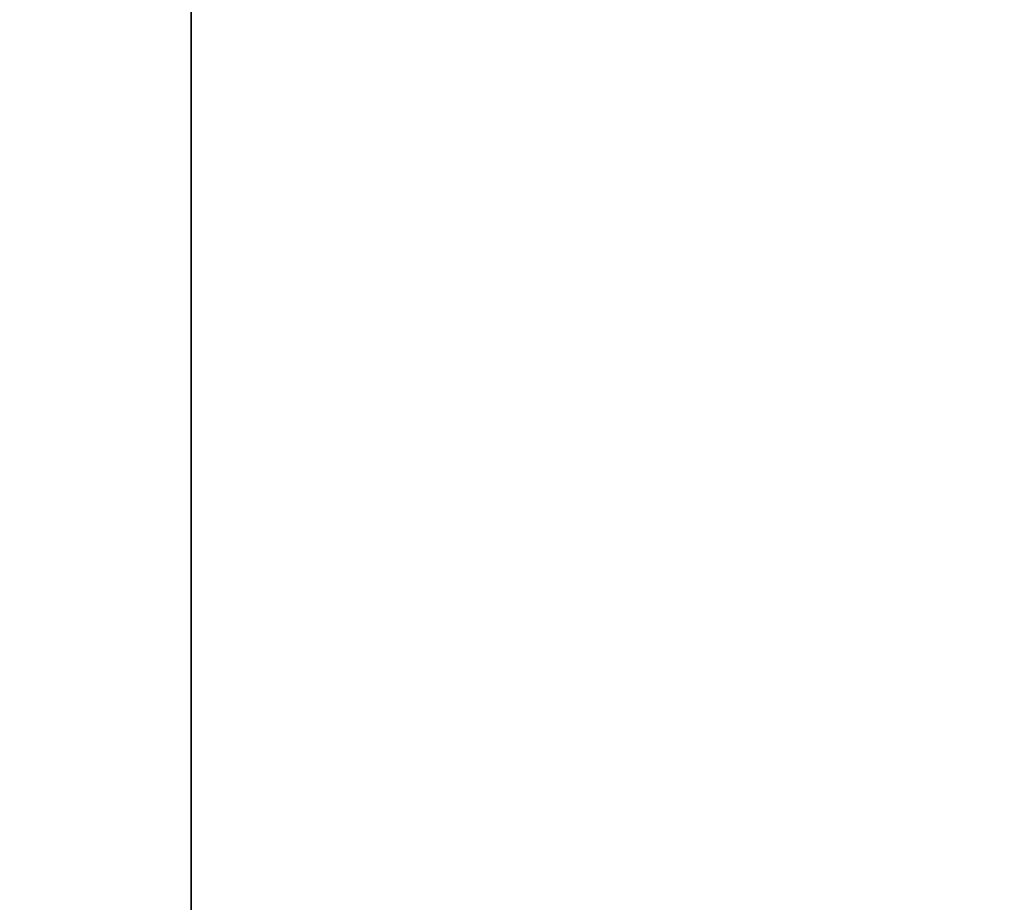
# Model space of a CAD drawing. Header units: millimetres. Extents: x 0 to 800, y -45 to 73.
# Tile 68 of 96: x 62.459 to 63.217, y 26.602 to 27.281. Entities that reach past the tile are written whole.
import ezdxf

# ---------------------------------------------------------------- set-up
doc = ezdxf.new("R2010")
doc.units = ezdxf.units.MM
doc.header["$LTSCALE"] = 65.185185
doc.layers.add('40', color=7, linetype='CONTINUOUS')
doc.layers.add('41', color=7, linetype='CONTINUOUS')

msp = doc.modelspace()

# ---------------------------------------------------------------- linework, layer by layer
at = {"layer": '40', "color": 44, "linetype": 'Continuous', "true_color": 0x8c7500}
for points in [[(62.59091, 54.7, -214.83739), (57.17115, -44.7, -206.07858), (57.17115, 54.7, -206.07858), (62.59091, 54.7, -214.83739)], [(62.59091, -44.7, -214.83739), (57.17115, -44.7, -206.07858), (62.59091, 54.7, -214.83739), (62.59091, -44.7, -214.83739)], [(68.23438, -44.7, -223.45374), (62.59091, -44.7, -214.83739), (68.23438, 54.7, -223.45374), (68.23438, -44.7, -223.45374)], [(68.23438, 54.7, -223.45374), (62.59091, -44.7, -214.83739), (62.59091, 54.7, -214.83739), (68.23438, 54.7, -223.45374)]]:
    msp.add_3dface(points, dxfattribs=at)
at = {"layer": '41', "color": 44, "linetype": 'Continuous', "true_color": 0x8c7500}
for points in [[(62.38872, 54.7, 214.51952), (68.02408, -44.7, 223.14118), (68.02408, 54.7, 223.14118), (62.38872, 54.7, 214.51952)], [(62.38872, -44.7, 214.51952), (68.02408, -44.7, 223.14118), (62.38872, 54.7, 214.51952), (62.38872, -44.7, 214.51952)]]:
    msp.add_3dface(points, dxfattribs=at)

doc.saveas('drawing.dxf')
